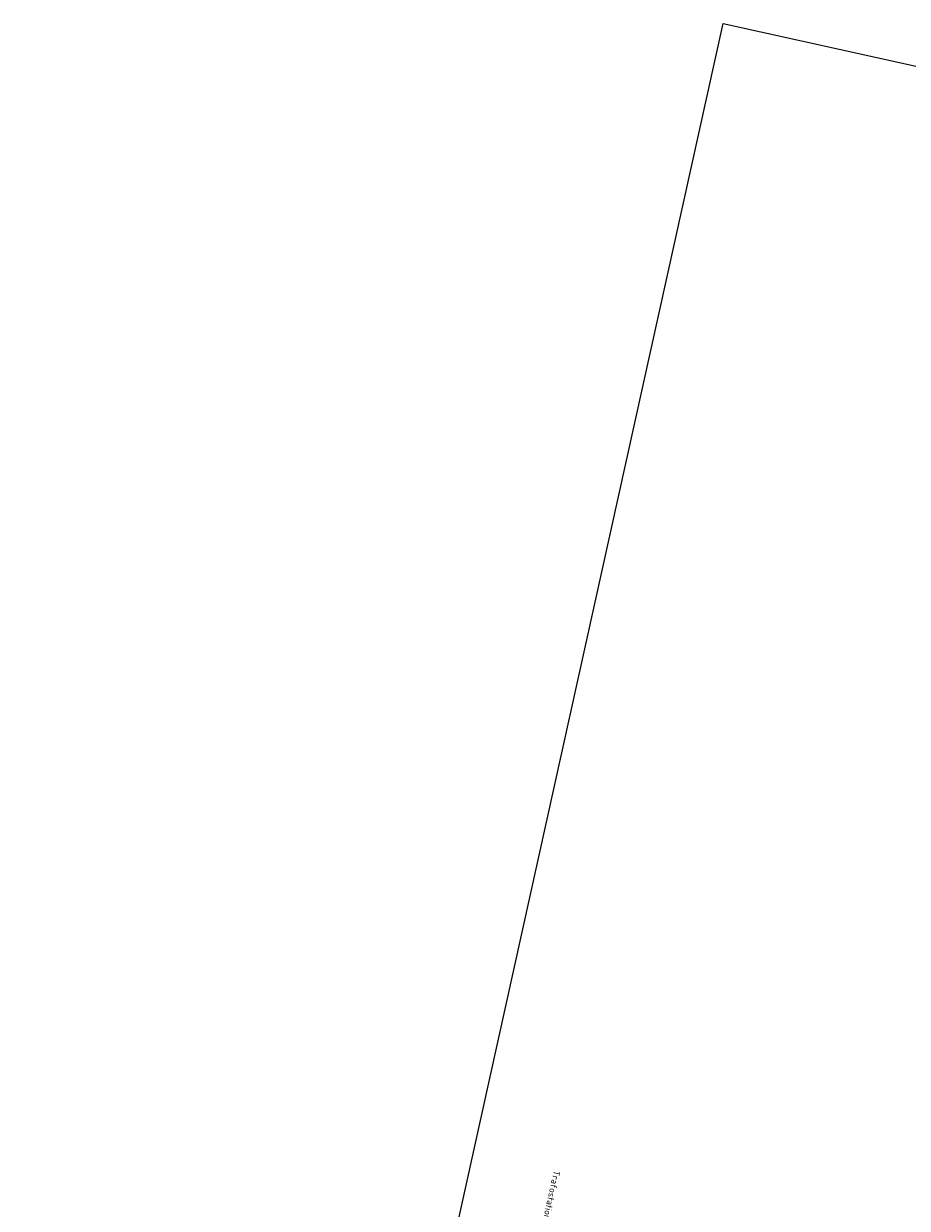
# Model space of a CAD drawing. Header units: metres. Extents: x 3435802 to 3436108, y 5439745 to 5440270.
# Tile 3 of 5: x 3435802 to 3435936, y 5440090 to 5440270. Entities that reach past the tile are written whole.
import ezdxf
from ezdxf import colors
from ezdxf.entities.mleader import LeaderData, LeaderLine
from ezdxf.math import Vec2, Vec3

# ---------------------------------------------------------------- set-up
doc = ezdxf.new("R2010")
doc.units = ezdxf.units.M
doc.layers.add('LAYOUT Ansichtsfenster', color=5, linetype='Continuous')
doc.layers.add('VNB Bestand', color=7, linetype='Continuous')
doc.styles.get("Standard").update_dxf_attribs({"font": 'isocpeur.ttf'})

msp = doc.modelspace()

# ---------------------------------------------------------------- leaders
at = {"layer": 'VNB Bestand'}
ml = msp.add_multileader_mtext('Standard', dxfattribs=at)
ml.set_content('Trafostation VNB', color=256)
ml.set_leader_properties()
ml.build(insert=Vec2(0, 0))
ml.multileader.update_dxf_attribs({"has_text_frame": 1, "dogleg_length": 1, "arrow_head_size": 1})
ctx = ml.context
ctx.base_point, ctx.char_height, ctx.arrow_head_size, ctx.landing_gap_size, ctx.plane_origin, ctx.plane_x_axis, ctx.plane_y_axis = Vec3(3435882.98, 5440095.84), 1, 1, 0.5, Vec3(3435872.19, 5440080.09), Vec3(-0.215843, -0.976428), Vec3(0.976428, -0.215843)
notes = []
notes.append((ctx, [(0, (1, 1, 0), (3435880.26, 5440083.54), (0.215843, 0.976428), 1, [(0, [(3435874.47, 5440078.94)], 0, [])])]))
ctx.mtext.insert, ctx.mtext.text_direction, ctx.mtext.flow_direction = Vec3(3435883.36, 5440095.25), Vec3(-0.215843, -0.976428), 5
ctx.mtext.has_bg_fill, ctx.mtext.bg_color, ctx.mtext.bg_scale_factor, ctx.mtext.bg_transparency, ctx.mtext.use_window_bg_color = 1, -1027028792, 1.5, 0, 1
for ctx, leaders in notes:
    for number, flags, end, landing, length, lines in leaders:
        leader = LeaderData()
        leader.index, (leader.has_last_leader_line, leader.has_dogleg_vector, leader.attachment_direction) = number, flags
        leader.last_leader_point, leader.dogleg_vector, leader.dogleg_length = Vec3(end), Vec3(landing), length
        for number, points, colour, breaks in lines:
            line = LeaderLine()
            line.index, line.vertices, line.color, line.breaks = number, Vec3.list(points), colors.encode_raw_color(colour), breaks
            leader.lines.append(line)
        ctx.leaders.append(leader)

# ---------------------------------------------------------------- next in the draw order: linework, layer by layer
at = {"layer": 'LAYOUT Ansichtsfenster'}
msp.add_lwpolyline([(3436108.27, 5440225.51), (3436001.96, 5439744.62), (3435801.79, 5439788.86), (3435908.1, 5440269.76)], close=True, dxfattribs=at)

doc.saveas('drawing.dxf')
